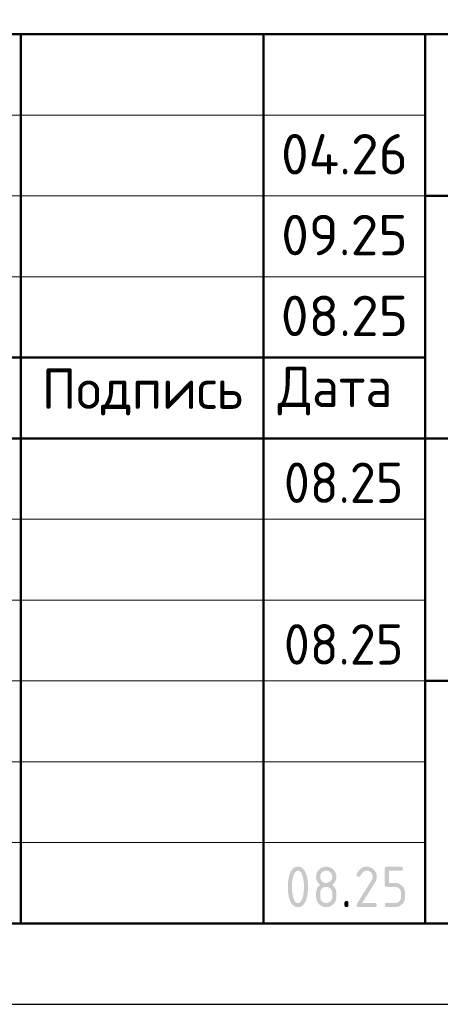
# Model space of a CAD drawing. Header units: millimetres. Extents: x 0 to 42000, y 0 to 29700.
# Tile 3 of 6: x 26992 to 29593, y 0 to 6090. Entities that reach past the tile are written whole.
import ezdxf

# ---------------------------------------------------------------- set-up
doc = ezdxf.new("R2010")
doc.units = ezdxf.units.MM
doc.layers.add('Standard', color=7, linetype='Continuous', lineweight=25)
doc.styles.add('ISOCPEUR', font='txt')

msp = doc.modelspace()

# ---------------------------------------------------------------- hatches: boundary and pattern name
at = {"layer": 'Standard', "linetype": 'Continuous', "lineweight": 25, "transparency": 33554687}
h = msp.add_hatch(color=7, dxfattribs=at)
h.paths.add_polyline_path([(28749.8, 726.3), (28749.8, 734), (28749.4, 741.6), (28749, 749.1), (28748.2, 756.4), (28747.4, 763.7), (28746.1, 770.8), (28744.9, 777.9), (28743.2, 784.8), (28742, 790), (28740.6, 794.5), (28739.1, 799), (28737.6, 802.9), (28736, 806.8), (28734.2, 810), (28732.5, 813.3), (28730.5, 815.9), (28728.6, 818.5), (28726.5, 820.4), (28724.4, 822.4), (28722.2, 823.6), (28719.9, 824.9), (28717.5, 825.6), (28715.1, 826.2), (28712.5, 826.2), (28709.9, 826.2), (28707.5, 825.6), (28705.1, 824.9), (28702.9, 823.6), (28700.6, 822.3), (28698.6, 820.4), (28696.5, 818.4), (28694.6, 815.8), (28692.7, 813.2), (28690.9, 810), (28689.2, 806.7), (28687.6, 802.8), (28686, 798.9), (28684.6, 794.4), (28683.2, 789.8), (28681.9, 784.6), (28680.2, 777.6), (28679, 770.4), (28677.7, 763.3), (28676.8, 756), (28676, 748.7), (28675.6, 741.3), (28675.2, 733.9), (28675.2, 726.3), (28675.2, 718.6), (28675.6, 711.1), (28676, 703.5), (28676.8, 696.2), (28677.6, 688.9), (28678.9, 681.8), (28680.1, 674.7), (28681.8, 667.8), (28683, 662.6), (28684.4, 658.1), (28685.8, 653.5), (28687.4, 649.7), (28689, 645.8), (28690.8, 642.5), (28692.5, 639.3), (28694.4, 636.7), (28696.4, 634.1), (28698.4, 632.2), (28700.5, 630.2), (28702.8, 628.9), (28705, 627.6), (28707.5, 627), (28709.9, 626.3), (28712.5, 626.3), (28715.1, 626.3), (28717.5, 627), (28719.9, 627.6), (28722.2, 628.9), (28724.4, 630.2), (28726.5, 632.2), (28728.6, 634.1), (28730.5, 636.7), (28732.5, 639.3), (28734.2, 642.5), (28736, 645.8), (28737.6, 649.7), (28739.1, 653.5), (28740.6, 658.1), (28742, 662.6), (28743.2, 667.8), (28744.9, 674.7), (28746.1, 681.8), (28747.4, 688.9), (28748.2, 696.2), (28749, 703.5), (28749.4, 711.1), (28749.8, 718.6)])
h.paths.add_polyline_path([(28774.9, 726.3), (28774.9, 720.7), (28774.7, 715.3), (28774.5, 709.9), (28774.2, 704.7), (28773.8, 699.5), (28773.3, 694.5), (28772.8, 689.4), (28772.1, 684.6), (28771.4, 679.8), (28770.6, 675.1), (28769.7, 670.5), (28768.7, 666.1), (28767.7, 661.6), (28766.5, 657.3), (28765.3, 653.1), (28763.9, 649), (28761.9, 643), (28759.6, 637.8), (28757.3, 632.6), (28754.7, 628.1), (28752.1, 623.7), (28749.1, 619.9), (28746.2, 616.2), (28743, 613.2), (28739.8, 610.2), (28736.3, 608), (28732.8, 605.8), (28729, 604.3), (28725.1, 602.8), (28721, 602), (28716.9, 601.3), (28712.5, 601.3), (28708.1, 601.3), (28704, 602), (28699.8, 602.8), (28696, 604.3), (28692.2, 605.7), (28688.7, 608), (28685.2, 610.2), (28682, 613.2), (28678.7, 616.1), (28675.8, 619.8), (28672.9, 623.6), (28670.3, 628), (28667.7, 632.5), (28665.4, 637.7), (28663.1, 642.9), (28661.1, 648.8), (28659.7, 652.9), (28658.5, 657.2), (28657.3, 661.4), (28656.3, 665.9), (28655.2, 670.3), (28654.4, 675), (28653.5, 679.6), (28652.9, 684.5), (28652.2, 689.3), (28651.6, 694.4), (28651.1, 699.4), (28650.8, 704.6), (28650.5, 709.8), (28650.3, 715.3), (28650.1, 720.7), (28650.1, 726.3), (28650.1, 731.9), (28650.3, 737.3), (28650.5, 742.7), (28650.8, 748), (28651.1, 753.2), (28651.6, 758.2), (28652.2, 763.3), (28652.9, 768.1), (28653.5, 772.9), (28654.4, 777.6), (28655.2, 782.2), (28656.3, 786.7), (28657.3, 791.1), (28658.5, 795.4), (28659.7, 799.7), (28661.1, 803.7), (28663.1, 809.7), (28665.4, 814.9), (28667.7, 820.1), (28670.3, 824.5), (28672.9, 829), (28675.8, 832.7), (28678.7, 836.4), (28682, 839.4), (28685.2, 842.4), (28688.7, 844.6), (28692.2, 846.8), (28696, 848.3), (28699.8, 849.8), (28704, 850.5), (28708.1, 851.3), (28712.5, 851.3), (28716.9, 851.3), (28721, 850.5), (28725.1, 849.8), (28729, 848.3), (28732.8, 846.8), (28736.3, 844.6), (28739.8, 842.3), (28743, 839.4), (28746.2, 836.4), (28749.1, 832.6), (28752.1, 828.9), (28754.7, 824.4), (28757.3, 820), (28759.6, 814.7), (28761.9, 809.5), (28763.9, 803.6), (28765.3, 799.5), (28766.5, 795.2), (28767.7, 791), (28768.7, 786.5), (28769.7, 782.1), (28770.6, 777.4), (28771.4, 772.8), (28772.1, 768), (28772.8, 763.1), (28773.3, 758.1), (28773.8, 753.1), (28774.2, 747.9), (28774.5, 742.7), (28774.7, 737.3), (28774.9, 731.9)], flags=16)
h = msp.add_hatch(color=7, dxfattribs=at)
h.paths.add_polyline_path([(28887.4, 626.3), (28891.3, 626.3), (28894.9, 627), (28898.5, 627.7), (28901.8, 629.1), (28905.1, 630.4), (28908.1, 632.5), (28911.1, 634.5), (28913.8, 637.2), (28916.6, 639.9), (28918.6, 643), (28920.6, 646), (28922, 649.3), (28923.3, 652.6), (28924, 656.3), (28924.7, 659.9), (28924.7, 663.8), (28924.7, 688.8), (28924.7, 692.7), (28924, 696.3), (28923.3, 699.9), (28922, 703.2), (28920.6, 706.5), (28918.5, 709.5), (28916.5, 712.6), (28913.8, 715.3), (28911, 718.1), (28908, 720.1), (28905, 722.2), (28901.7, 723.6), (28898.4, 724.9), (28894.8, 725.6), (28891.2, 726.3), (28887.4, 726.3), (28883.4, 726.3), (28879.8, 725.6), (28876.2, 724.9), (28872.9, 723.6), (28869.6, 722.2), (28866.6, 720.2), (28863.6, 718.1), (28860.9, 715.4), (28858.2, 712.7), (28856.1, 709.7), (28854.1, 706.6), (28852.7, 703.3), (28851.4, 700), (28850.7, 696.4), (28850, 692.7), (28850, 688.8), (28850, 663.8), (28850, 659.9), (28850.7, 656.3), (28851.4, 652.6), (28852.7, 649.3), (28854.1, 646), (28856.1, 643), (28858.2, 639.9), (28860.9, 637.2), (28863.6, 634.5), (28866.6, 632.5), (28869.6, 630.4), (28872.9, 629.1), (28876.2, 627.7), (28879.8, 627), (28883.4, 626.3)])
h.paths.add_polyline_path([(28887.4, 601.3), (28884.1, 601.3), (28881, 601.6), (28877.9, 601.9), (28874.9, 602.4), (28871.9, 603), (28869, 603.9), (28866.1, 604.7), (28863.4, 605.9), (28860.6, 607), (28858, 608.4), (28855.3, 609.9), (28852.8, 611.6), (28850.3, 613.3), (28847.9, 615.3), (28845.5, 617.3), (28843.2, 619.6), (28840.9, 621.9), (28838.9, 624.2), (28836.9, 626.7), (28835.2, 629.2), (28833.5, 631.7), (28832.1, 634.3), (28830.7, 637), (28829.5, 639.8), (28828.4, 642.5), (28827.5, 645.4), (28826.7, 648.3), (28826.1, 651.3), (28825.5, 654.3), (28825.3, 657.4), (28825, 660.5), (28825, 663.8), (28825, 688.8), (28825, 692.7), (28825.4, 696.4), (28825.8, 700.1), (28826.5, 703.6), (28827.3, 707.1), (28828.5, 710.4), (28829.7, 713.7), (28831.2, 716.8), (28832.8, 719.9), (28834.7, 722.9), (28836.7, 725.8), (28839.1, 728.6), (28841.4, 731.3), (28844.1, 733.9), (28846.9, 736.4), (28850, 738.8), (28846.9, 741.1), (28844.1, 743.7), (28841.4, 746.3), (28839.1, 749), (28836.7, 751.8), (28834.7, 754.7), (28832.8, 757.6), (28831.2, 760.8), (28829.7, 763.9), (28828.5, 767.2), (28827.3, 770.5), (28826.5, 774), (28825.8, 777.5), (28825.4, 781.2), (28825, 784.9), (28825, 788.8), (28825, 792), (28825.3, 795.1), (28825.5, 798.3), (28826.1, 801.3), (28826.7, 804.3), (28827.5, 807.2), (28828.4, 810.1), (28829.5, 812.8), (28830.7, 815.6), (28832.1, 818.2), (28833.5, 820.9), (28835.2, 823.4), (28836.9, 825.9), (28838.9, 828.3), (28840.9, 830.7), (28843.2, 833), (28845.5, 835.3), (28847.9, 837.3), (28850.3, 839.3), (28852.8, 841), (28855.3, 842.7), (28858, 844.1), (28860.6, 845.6), (28863.4, 846.7), (28866.1, 847.9), (28869, 848.7), (28871.9, 849.6), (28874.9, 850.1), (28877.9, 850.7), (28881, 851), (28884.1, 851.3), (28887.4, 851.3), (28890.6, 851.3), (28893.7, 851), (28896.8, 850.7), (28899.8, 850.1), (28902.8, 849.6), (28905.7, 848.7), (28908.6, 847.9), (28911.3, 846.7), (28914.1, 845.6), (28916.7, 844.1), (28919.4, 842.7), (28921.9, 841), (28924.4, 839.3), (28926.8, 837.3), (28929.2, 835.3), (28931.5, 833), (28933.8, 830.7), (28935.8, 828.3), (28937.8, 825.9), (28939.5, 823.4), (28941.2, 820.9), (28942.6, 818.2), (28944, 815.6), (28945.2, 812.8), (28946.3, 810.1), (28947.2, 807.2), (28948, 804.3), (28948.6, 801.3), (28949.2, 798.3), (28949.4, 795.1), (28949.7, 792), (28949.7, 788.8), (28949.7, 784.9), (28949.3, 781.2), (28949, 777.5), (28948.2, 774), (28947.4, 770.5), (28946.2, 767.2), (28945, 763.9), (28943.5, 760.8), (28941.9, 757.6), (28940, 754.7), (28938, 751.8), (28935.6, 749), (28933.3, 746.3), (28930.6, 743.7), (28927.8, 741.1), (28924.7, 738.8), (28929.2, 735.4), (28932.9, 731.6), (28936.5, 727.8), (28939.4, 723.6), (28942.2, 719.4), (28944.2, 714.8), (28946.2, 710.2), (28947.4, 705.3), (28947.7, 704), (28948, 702.4), (28948.2, 700.8), (28948.4, 698.9), (28948.6, 697), (28948.8, 694.7), (28949, 692.5), (28949.2, 689.9), (28949.3, 687.3), (28949.4, 684.4), (28949.5, 681.4), (28949.6, 678.2), (28949.7, 674.9), (28949.7, 671.3), (28949.7, 667.7), (28949.7, 663.8), (28949.7, 660.5), (28949.4, 657.4), (28949.2, 654.3), (28948.6, 651.3), (28948, 648.3), (28947.2, 645.4), (28946.3, 642.5), (28945.2, 639.8), (28944, 637), (28942.6, 634.3), (28941.2, 631.7), (28939.5, 629.2), (28937.8, 626.7), (28935.8, 624.2), (28933.8, 621.9), (28931.5, 619.6), (28929.2, 617.3), (28926.8, 615.3), (28924.4, 613.3), (28921.9, 611.6), (28919.4, 609.9), (28916.7, 608.4), (28914.1, 607), (28911.3, 605.9), (28908.6, 604.7), (28905.7, 603.9), (28902.8, 603), (28899.8, 602.4), (28896.8, 601.9), (28893.7, 601.6), (28890.6, 601.3)], flags=16)
h.paths.add_polyline_path([(28887.4, 751.2), (28891.3, 751.2), (28894.9, 751.9), (28898.5, 752.6), (28901.8, 754), (28905.1, 755.3), (28908.1, 757.4), (28911.1, 759.4), (28913.8, 762.1), (28916.6, 764.8), (28918.6, 767.9), (28920.6, 770.9), (28922, 774.2), (28923.3, 777.5), (28924, 781.2), (28924.7, 784.8), (28924.7, 788.7), (28924.7, 792.6), (28924, 796.2), (28923.3, 799.8), (28922, 803.1), (28920.6, 806.4), (28918.5, 809.5), (28916.5, 812.5), (28913.8, 815.2), (28911, 818), (28908, 820), (28905, 822.1), (28901.7, 823.5), (28898.4, 824.8), (28894.8, 825.5), (28891.2, 826.2), (28887.4, 826.2), (28883.4, 826.2), (28879.8, 825.5), (28876.2, 824.9), (28872.9, 823.5), (28869.6, 822.1), (28866.6, 820.1), (28863.6, 818), (28860.9, 815.3), (28858.2, 812.6), (28856.1, 809.6), (28854.1, 806.6), (28852.7, 803.2), (28851.4, 799.9), (28850.7, 796.3), (28850, 792.7), (28850, 788.7), (28850, 784.8), (28850.7, 781.2), (28851.4, 777.5), (28852.7, 774.2), (28854.1, 770.9), (28856.1, 767.9), (28858.2, 764.8), (28860.9, 762.1), (28863.6, 759.4), (28866.6, 757.4), (28869.6, 755.3), (28872.9, 754), (28876.2, 752.6), (28879.8, 751.9), (28883.4, 751.2)])
for points in [[(29137.2, 851.3), (29140.4, 851.3), (29143.5, 851), (29146.6, 850.7), (29149.7, 850.1), (29152.7, 849.6), (29155.5, 848.7), (29158.4, 847.9), (29161.2, 846.7), (29164, 845.6), (29166.6, 844.2), (29169.2, 842.7), (29171.8, 841), (29174.3, 839.3), (29176.7, 837.3), (29179.1, 835.3), (29181.4, 833), (29183.6, 830.7), (29185.7, 828.3), (29187.6, 825.9), (29189.4, 823.4), (29191.1, 820.9), (29192.5, 818.2), (29193.9, 815.6), (29195.1, 812.8), (29196.2, 810.1), (29197.1, 807.2), (29197.9, 804.3), (29198.5, 801.3), (29199.1, 798.3), (29199.4, 795.2), (29199.6, 792), (29199.6, 788.8), (29199.6, 784.4), (29198.9, 779.9), (29198.2, 775.4), (29196.8, 770.9), (29195.4, 766.4), (29193.2, 761.9), (29191.1, 757.4), (29188.3, 752.8), (29109.5, 626.3), (29187.2, 626.3), (29188.7, 626.3), (29190.1, 626.1), (29191.4, 625.9), (29192.6, 625.6), (29193.8, 625.2), (29194.8, 624.6), (29195.7, 624), (29196.5, 623.2), (29197.3, 622.4), (29197.9, 621.4), (29198.5, 620.5), (29198.9, 619.3), (29199.2, 618.1), (29199.4, 616.7), (29199.6, 615.4), (29199.6, 613.8), (29199.6, 612.2), (29199.4, 610.9), (29199.2, 609.5), (29198.9, 608.3), (29198.5, 607.2), (29197.9, 606.2), (29197.3, 605.2), (29196.5, 604.4), (29195.7, 603.6), (29194.8, 603), (29193.8, 602.5), (29192.6, 602.1), (29191.4, 601.7), (29190.1, 601.5), (29188.7, 601.3), (29187.2, 601.3), (29087.2, 601.3), (29085.6, 601.3), (29084.2, 601.5), (29082.9, 601.7), (29081.7, 602.1), (29080.5, 602.5), (29079.6, 603), (29078.6, 603.6), (29077.8, 604.4), (29077, 605.2), (29076.4, 606.2), (29075.9, 607.1), (29075.5, 608.3), (29075.1, 609.5), (29074.9, 610.9), (29074.7, 612.2), (29074.7, 613.8), (29074.7, 615.7), (29075.2, 617.5), (29075.7, 619.3), (29076.8, 621), (29168.4, 768.1), (29170, 770.6), (29171.1, 773.2), (29172.3, 775.7), (29173.1, 778.3), (29173.9, 780.9), (29174.3, 783.5), (29174.7, 786.1), (29174.7, 788.7), (29174.7, 792.6), (29174, 796.2), (29173.3, 799.8), (29171.9, 803.1), (29170.5, 806.4), (29168.5, 809.5), (29166.4, 812.5), (29163.7, 815.3), (29160.9, 818), (29157.9, 820.1), (29154.9, 822.1), (29151.6, 823.5), (29148.2, 824.9), (29144.6, 825.6), (29141, 826.2), (29137.2, 826.2), (29134.5, 826.2), (29131.9, 825.8), (29129.3, 825.3), (29126.8, 824.3), (29124.2, 823.3), (29121.7, 821.8), (29119.2, 820.3), (29116.8, 818.4), (29114.3, 816.4), (29111.9, 814), (29109.5, 811.5), (29107.2, 808.6), (29104.8, 805.6), (29102.5, 802.2), (29100.2, 798.7), (29098, 794.8), (29097.1, 793.3), (29096, 792.2), (29094.9, 791), (29093.6, 790.3), (29092.2, 789.5), (29090.6, 789.1), (29089, 788.8), (29087.2, 788.8), (29085.6, 788.8), (29084.2, 789), (29082.9, 789.1), (29081.7, 789.5), (29080.5, 789.9), (29079.6, 790.5), (29078.6, 791.1), (29077.8, 791.9), (29077, 792.7), (29076.4, 793.6), (29075.9, 794.6), (29075.5, 795.8), (29075.1, 797), (29074.9, 798.3), (29074.7, 799.7), (29074.7, 801.2), (29074.7, 802.7), (29075, 803.9), (29075.3, 805.2), (29075.8, 806.4), (29078.7, 812), (29081.9, 816.9), (29085, 821.8), (29088.4, 826), (29091.8, 830.2), (29095.4, 833.7), (29099, 837.2), (29102.8, 840.1), (29106.6, 842.9), (29110.7, 845), (29114.8, 847.1), (29119.1, 848.5), (29123.4, 849.9), (29127.9, 850.6), (29132.4, 851.3)], [(29249.6, 738.8), (29249.6, 838.8), (29249.6, 840.4), (29249.8, 841.7), (29250, 843.1), (29250.4, 844.3), (29250.8, 845.4), (29251.3, 846.4), (29251.9, 847.4), (29252.7, 848.2), (29253.5, 848.9), (29254.5, 849.5), (29255.4, 850.1), (29256.6, 850.5), (29257.8, 850.9), (29259.1, 851.1), (29260.5, 851.3), (29262.1, 851.3), (29349.3, 851.3), (29350.9, 851.3), (29352.2, 851.1), (29353.6, 850.9), (29354.8, 850.5), (29356, 850.1), (29356.9, 849.5), (29357.9, 848.9), (29358.7, 848.2), (29359.5, 847.4), (29360.1, 846.4), (29360.6, 845.4), (29361, 844.2), (29361.4, 843.1), (29361.6, 841.7), (29361.8, 840.3), (29361.8, 838.8), (29361.8, 837.2), (29361.6, 835.8), (29361.4, 834.5), (29361, 833.3), (29360.6, 832.1), (29360.1, 831.1), (29359.5, 830.2), (29358.7, 829.4), (29357.9, 828.6), (29356.9, 828), (29356, 827.4), (29354.8, 827), (29353.6, 826.6), (29352.2, 826.4), (29350.9, 826.2), (29349.3, 826.2), (29274.6, 826.2), (29274.6, 751.3), (29312, 751.3), (29315.3, 751.3), (29318.4, 751), (29321.5, 750.8), (29324.5, 750.2), (29327.5, 749.6), (29330.4, 748.7), (29333.2, 747.9), (29336, 746.7), (29338.8, 745.6), (29341.4, 744.2), (29344, 742.7), (29346.6, 741), (29349.1, 739.3), (29351.5, 737.3), (29353.9, 735.3), (29356.1, 733), (29358.4, 730.7), (29360.4, 728.2), (29362.4, 725.8), (29364.1, 723.3), (29365.8, 720.8), (29367.2, 718.1), (29368.7, 715.5), (29369.8, 712.7), (29370.9, 710), (29371.8, 707.1), (29372.7, 704.2), (29373.2, 701.2), (29373.8, 698.2), (29374.1, 695.1), (29374.4, 692), (29374.4, 688.8), (29374.4, 663.8), (29374.4, 660.6), (29374.1, 657.4), (29373.8, 654.3), (29373.2, 651.3), (29372.6, 648.3), (29371.8, 645.4), (29370.9, 642.5), (29369.8, 639.8), (29368.6, 637), (29367.2, 634.4), (29365.8, 631.7), (29364.1, 629.2), (29362.3, 626.7), (29360.3, 624.3), (29358.3, 621.9), (29356, 619.6), (29353.7, 617.3), (29351.3, 615.3), (29348.9, 613.3), (29346.4, 611.6), (29343.9, 609.9), (29341.2, 608.4), (29338.6, 607), (29335.9, 605.9), (29333.1, 604.7), (29330.2, 603.9), (29327.4, 603), (29324.4, 602.4), (29321.4, 601.9), (29318.3, 601.6), (29315.2, 601.3), (29312, 601.3), (29262.1, 601.3), (29260.5, 601.3), (29259.1, 601.5), (29257.8, 601.7), (29256.6, 602.1), (29255.4, 602.5), (29254.5, 603), (29253.5, 603.6), (29252.7, 604.4), (29251.9, 605.2), (29251.3, 606.2), (29250.8, 607.2), (29250.4, 608.3), (29250, 609.5), (29249.8, 610.9), (29249.6, 612.2), (29249.6, 613.8), (29249.6, 615.4), (29249.8, 616.7), (29250, 618.1), (29250.4, 619.3), (29250.8, 620.5), (29251.3, 621.4), (29251.9, 622.4), (29252.7, 623.2), (29253.5, 624), (29254.5, 624.6), (29255.4, 625.2), (29256.6, 625.6), (29257.8, 625.9), (29259.1, 626.1), (29260.5, 626.3), (29262.1, 626.3), (29311.9, 626.3), (29315.8, 626.3), (29319.5, 627), (29323.1, 627.7), (29326.4, 629.1), (29329.7, 630.4), (29332.7, 632.5), (29335.7, 634.5), (29338.5, 637.2), (29341.2, 639.9), (29343.2, 643), (29345.2, 646), (29346.6, 649.3), (29348, 652.6), (29348.6, 656.3), (29349.3, 659.9), (29349.3, 663.8), (29349.3, 688.8), (29349.3, 692.7), (29348.6, 696.3), (29347.9, 699.9), (29346.6, 703.2), (29345.2, 706.5), (29343.2, 709.5), (29341.1, 712.6), (29338.4, 715.3), (29335.6, 718), (29332.6, 720.1), (29329.6, 722.2), (29326.3, 723.5), (29323, 724.9), (29319.4, 725.6), (29315.8, 726.3), (29311.9, 726.3), (29262.1, 726.3), (29260.5, 726.3), (29259.1, 726.5), (29257.8, 726.7), (29256.6, 727.1), (29255.4, 727.5), (29254.5, 728), (29253.5, 728.6), (29252.7, 729.4), (29251.9, 730.2), (29251.3, 731.2), (29250.8, 732.1), (29250.4, 733.3), (29250, 734.5), (29249.8, 735.9), (29249.6, 737.2)], [(28999.8, 626.3), (28999.8, 627.9), (29000, 629.3), (29000.2, 630.6), (29000.6, 631.8), (29001, 633), (29001.6, 634), (29002.2, 634.9), (29003, 635.7), (29003.7, 636.5), (29004.7, 637.1), (29005.7, 637.7), (29006.9, 638.1), (29008.1, 638.5), (29009.4, 638.7), (29010.8, 638.9), (29012.3, 638.9), (29013.9, 638.9), (29015.3, 638.7), (29016.7, 638.5), (29017.8, 638.1), (29019, 637.7), (29020, 637.1), (29021, 636.5), (29021.7, 635.7), (29022.5, 634.9), (29023.1, 634), (29023.7, 633), (29024.1, 631.8), (29024.5, 630.6), (29024.7, 629.3), (29024.9, 627.9), (29024.9, 626.3), (29024.9, 613.8), (29024.9, 612.2), (29024.7, 610.9), (29024.5, 609.5), (29024.1, 608.3), (29023.7, 607.2), (29023.1, 606.2), (29022.5, 605.2), (29021.7, 604.4), (29021, 603.6), (29020, 603), (29019, 602.5), (29017.8, 602.1), (29016.7, 601.7), (29015.3, 601.5), (29013.9, 601.3), (29012.3, 601.3), (29010.8, 601.3), (29009.4, 601.5), (29008.1, 601.7), (29006.9, 602.1), (29005.7, 602.5), (29004.7, 603), (29003.7, 603.6), (29003, 604.4), (29002.2, 605.2), (29001.6, 606.2), (29001, 607.2), (29000.6, 608.3), (29000.2, 609.5), (29000, 610.9), (28999.8, 612.2), (28999.8, 613.8)]]:
    msp.add_hatch(color=7, dxfattribs=at).paths.add_polyline_path(points, flags=16)

# ---------------------------------------------------------------- linework, layer by layer
at = {"layer": 'Standard', "color": 7, "linetype": 'Continuous', "lineweight": 50, "transparency": 33554687}
for p, q in [((23000, 6000), (41500, 6000)), ((27000, 500), (27000, 6000)), ((28500, 500), (28500, 6000)), ((29500, 500), (29500, 6000)), ((29500, 5000), (41500, 5000)), ((23000, 4000), (29500, 4000)), ((23000, 4000), (29500, 4000)), ((23000, 3500), (29500, 3500)), ((23000, 3500), (29500, 3500)), ((29500, 3500), (41500, 3500)), ((29500, 2000), (41500, 2000))]:
    msp.add_line(p, q, dxfattribs=at)
at = {"layer": 'Standard', "color": 7, "linetype": 'Continuous', "lineweight": 13, "transparency": 33554687}
for p, q in [((23000, 5500), (29500, 5500)), ((23000, 5000), (29500, 5000)), ((23000, 4500), (29500, 4500)), ((23000, 3000), (29500, 3000)), ((23000, 2500), (29500, 2500)), ((23000, 2500), (29500, 2500)), ((23000, 2000), (29500, 2000)), ((23000, 2000), (29500, 2000)), ((23000, 1500), (29500, 1500)), ((23000, 1000), (29500, 1000))]:
    msp.add_line(p, q, dxfattribs=at)
at = {"layer": 'Standard', "color": 7, "linetype": 'Continuous', "lineweight": 25, "transparency": 33554687}
msp.add_line((23000, 500), (41500, 500), dxfattribs=at)
msp.add_line((23000, 500), (41500, 500), dxfattribs=at)
msp.add_line((23000, 500), (41500, 500), dxfattribs=at)
msp.add_lwpolyline([(0, 0), (42000, 0), (42000, 29700), (0, 29700), (0, 0)], close=True, dxfattribs=at)
at = {"layer": 'Standard', "color": 7, "linetype": 'Continuous', "lineweight": 50, "transparency": 33554687}
msp.add_lwpolyline([(2000, 29200), (41500, 29200), (41500, 500), (2000, 500), (2000, 29200)], close=True, dxfattribs=at)
at = {"layer": 'Standard', "color": 7, "linetype": 'Continuous', "lineweight": 13, "transparency": 33554687}
msp.add_lwpolyline([(41500, 500), (23000, 500), (23000, 6000), (41500, 6000), (41500, 500)], dxfattribs=at)
at = {"layer": 'Standard', "color": 7, "linetype": 'Continuous', "lineweight": 25, "transparency": 33554687}
msp.add_lwpolyline([(41500, 6000), (23000, 6000), (23000, 500), (41500, 500), (41500, 6000)], dxfattribs=at)

# ---------------------------------------------------------------- texts
at = {"layer": 'Standard', "color": 7, "linetype": 'Continuous', "lineweight": 13, "transparency": 33554687, "char_height": 250, "attachment_point": 5, "style": 'ISOCPEUR'}
for s, insert, width in [('\\A1;{\\fISOCPEUR|i0|b0;\\H250.000000;\\W1.000000;\\C7;04.26}\\P', (29000, 5258.3), 917.647), ('\\A1;{\\fISOCPEUR|i0|b0;\\H250.000000;\\W1.000000;\\C7;09.25}\\P', (29000, 4758.3), 892.424), ('\\A1;{\\fISOCPEUR|i0|b0;\\H250.000000;\\W1.000000;\\C7;08.25}\\P', (29000, 4258.3), 892.424)]:
    msp.add_mtext(s, dxfattribs=dict(at, insert=insert, width=width))
at = {"layer": 'Standard', "color": 7, "linetype": 'Continuous', "lineweight": 25, "transparency": 33554687, "char_height": 250, "attachment_point": 7, "style": 'ISOCPEUR'}
for s, insert, width in [('\\W0.96;Подпись', (27129.4, 3642.8), 1344.28), ('\\W0.94;Дата', (28587.7, 3642.8), 967.736), ('\\W0.94;08.25', (28625.1, 3101.3), 891.679), ('\\W0.94;08.25', (28625.1, 2101.3), 891.679)]:
    msp.add_mtext(s, dxfattribs=dict(at, insert=insert, width=width))

doc.saveas('drawing.dxf')
